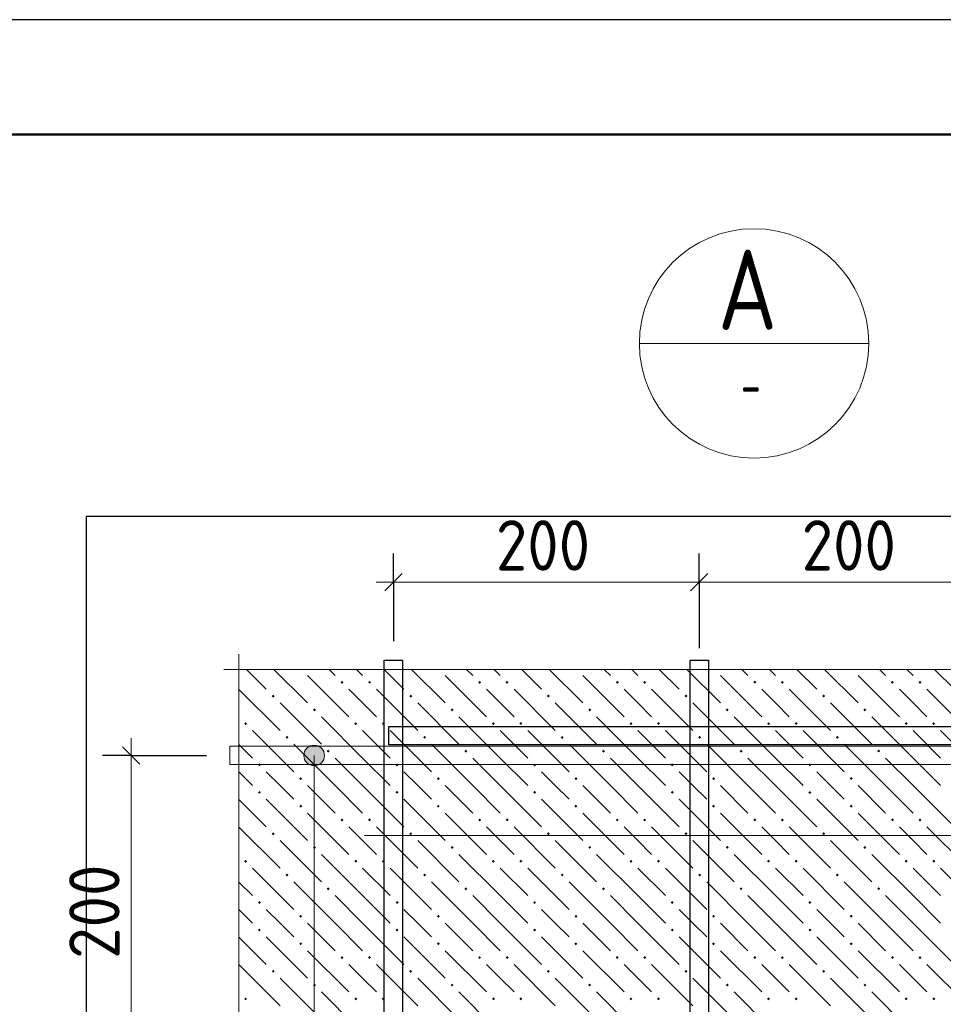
# Model space of a CAD drawing. Header units: millimetres. Extents: x 0 to 50400, y 0 to 35640.
# Tile 35 of 40: x 25931 to 30764, y 30489 to 35640. Entities that reach past the tile are written whole.
import ezdxf

# ---------------------------------------------------------------- set-up
doc = ezdxf.new("R2010")
doc.units = ezdxf.units.MM
for name, color, linetype, lineweight in [('Standard', 7, 'Continuous', 25), ('ЖБ Перекрытие средний уровень', 7, 'Continuous', 35), ('Общий01', 7, 'Continuous', 13), ('Размерная линия_ общее', 7, 'Continuous', 13), ('Текст_ общее', 7, 'Continuous', 25)]:
    doc.layers.add(name, color=color, linetype=linetype, lineweight=lineweight)
doc.layers.add('Обрамление П-обр. равн.', color=7, linetype='Continuous', lineweight=25, true_color=0x5f1e0f)
doc.layers.add('Фоновоя арматура Х1', color=7, linetype='Continuous', lineweight=18, true_color=0x656565)
doc.layers.add('Размерная выноска', color=7, linetype='Continuous')
doc.styles.add('ISOCPEUR', font='txt')

msp = doc.modelspace()

# ---------------------------------------------------------------- hatches: boundary and pattern name
at = {"layer": 'Standard', "linetype": 'Continuous', "lineweight": 13, "transparency": 33554687}
for points in [[(27499, 31837.2), (27445, 31837.2), (27425.6, 31817.8)], [(27499, 31837.2), (27425.6, 31817.8), (27518.4, 31817.8)], [(27445, 31837.2), (27499, 31837.2), (27472, 31844.8)], [(27518.4, 31817.8), (27425.6, 31817.8), (27418, 31790.8)], [(27518.4, 31817.8), (27418, 31790.8), (27526, 31790.8)], [(27526, 31790.8), (27418, 31790.8), (27425.6, 31763.8)], [(27526, 31790.8), (27425.6, 31763.8), (27518.4, 31763.8)], [(27518.4, 31763.8), (27425.6, 31763.8), (27445, 31744.3)], [(27518.4, 31763.8), (27445, 31744.3), (27499, 31744.3)], [(27499, 31744.3), (27445, 31744.3), (27472, 31736.8)]]:
    msp.add_hatch(color=7, dxfattribs=at).paths.add_polyline_path(points)
at = {"layer": 'ЖБ Перекрытие средний уровень', "linetype": 'Continuous', "lineweight": 18, "transparency": 33554687}
for points in [[(27405.2, 32241.3), (27401.5, 32237.6), (27397.8, 32241.3)], [(28125.2, 32241.3), (28121.5, 32237.6), (28117.8, 32241.3)], [(28845.2, 32241.3), (28841.5, 32237.6), (28837.8, 32241.3)], [(29565.2, 32241.3), (29561.5, 32237.6), (29557.8, 32241.3)], [(30285.2, 32241.3), (30281.5, 32237.6), (30277.8, 32241.3)], [(27609.7, 32173.4), (27617.5, 32181.2), (27625.3, 32173.4), (27617.5, 32165.6)], [(27753.7, 32173.4), (27761.5, 32181.2), (27769.3, 32173.4), (27761.5, 32165.6)], [(28329.7, 32173.4), (28337.5, 32181.2), (28345.3, 32173.4), (28337.5, 32165.6)], [(28473.7, 32173.4), (28481.5, 32181.2), (28489.3, 32173.4), (28481.5, 32165.6)], [(29049.7, 32173.4), (29057.5, 32181.2), (29065.3, 32173.4), (29057.5, 32165.6)], [(29193.7, 32173.4), (29201.5, 32181.2), (29209.3, 32173.4), (29201.5, 32165.6)], [(29769.7, 32173.4), (29777.5, 32181.2), (29785.3, 32173.4), (29777.5, 32165.6)], [(29913.7, 32173.4), (29921.5, 32181.2), (29929.3, 32173.4), (29921.5, 32165.6)], [(30489.7, 32173.4), (30497.5, 32181.2), (30505.3, 32173.4), (30497.5, 32165.6)], [(30633.7, 32173.4), (30641.5, 32181.2), (30649.3, 32173.4), (30641.5, 32165.6)], [(27249.7, 32101.4), (27257.5, 32109.2), (27265.3, 32101.4), (27257.5, 32093.6)], [(27969.7, 32101.4), (27977.5, 32109.2), (27985.3, 32101.4), (27977.5, 32093.6)], [(28689.7, 32101.4), (28697.5, 32109.2), (28705.3, 32101.4), (28697.5, 32093.6)], [(29409.7, 32101.4), (29417.5, 32109.2), (29425.3, 32101.4), (29417.5, 32093.6)], [(30129.7, 32101.4), (30137.5, 32109.2), (30145.3, 32101.4), (30137.5, 32093.6)], [(27465.7, 32029.4), (27473.5, 32037.2), (27481.3, 32029.4), (27473.5, 32021.6)], [(28185.7, 32029.4), (28193.5, 32037.2), (28201.3, 32029.4), (28193.5, 32021.6)], [(28905.7, 32029.4), (28913.5, 32037.2), (28921.3, 32029.4), (28913.5, 32021.6)], [(29625.7, 32029.4), (29633.5, 32037.2), (29641.3, 32029.4), (29633.5, 32021.6)], [(30345.7, 32029.4), (30353.5, 32037.2), (30361.3, 32029.4), (30353.5, 32021.6)], [(27105.7, 31957.4), (27113.5, 31965.2), (27121.3, 31957.4), (27113.5, 31949.6)], [(27681.7, 31957.4), (27689.5, 31965.2), (27697.3, 31957.4), (27689.5, 31949.6)], [(27825.7, 31957.4), (27833.5, 31965.2), (27841.3, 31957.4), (27833.5, 31949.6)], [(28401.7, 31957.4), (28409.5, 31965.2), (28417.3, 31957.4), (28409.5, 31949.6)], [(28545.7, 31957.4), (28553.5, 31965.2), (28561.3, 31957.4), (28553.5, 31949.6)], [(29121.7, 31957.4), (29129.5, 31965.2), (29137.3, 31957.4), (29129.5, 31949.6)], [(29265.7, 31957.4), (29273.5, 31965.2), (29281.3, 31957.4), (29273.5, 31949.6)], [(29841.7, 31957.4), (29849.5, 31965.2), (29857.3, 31957.4), (29849.5, 31949.6)], [(29985.7, 31957.4), (29993.5, 31965.2), (30001.3, 31957.4), (29993.5, 31949.6)], [(30561.7, 31957.4), (30569.5, 31965.2), (30577.3, 31957.4), (30569.5, 31949.6)], [(30705.7, 31957.4), (30713.5, 31965.2), (30721.3, 31957.4), (30713.5, 31949.6)], [(27321.7, 31885.4), (27329.5, 31893.2), (27337.3, 31885.4), (27329.5, 31877.6)], [(28041.7, 31885.4), (28049.5, 31893.2), (28057.3, 31885.4), (28049.5, 31877.6)], [(28761.7, 31885.4), (28769.5, 31893.2), (28777.3, 31885.4), (28769.5, 31877.6)], [(29481.7, 31885.4), (29489.5, 31893.2), (29497.3, 31885.4), (29489.5, 31877.6)], [(30201.7, 31885.4), (30209.5, 31893.2), (30217.3, 31885.4), (30209.5, 31877.6)], [(27537.7, 31813.4), (27545.5, 31821.2), (27553.3, 31813.4), (27545.5, 31805.6)], [(28257.7, 31813.4), (28265.5, 31821.2), (28273.3, 31813.4), (28265.5, 31805.6)], [(28977.7, 31813.4), (28985.5, 31821.2), (28993.3, 31813.4), (28985.5, 31805.6)], [(29697.7, 31813.4), (29705.5, 31821.2), (29713.3, 31813.4), (29705.5, 31805.6)], [(30417.7, 31813.4), (30425.5, 31821.2), (30433.3, 31813.4), (30425.5, 31805.6)], [(27177.7, 31741.4), (27185.5, 31749.2), (27193.3, 31741.4), (27185.5, 31733.6)], [(27897.7, 31741.4), (27905.5, 31749.2), (27913.3, 31741.4), (27905.5, 31733.6)], [(28617.7, 31741.4), (28625.5, 31749.2), (28633.3, 31741.4), (28625.5, 31733.6)], [(29337.7, 31741.4), (29345.5, 31749.2), (29353.3, 31741.4), (29345.5, 31733.6)], [(30057.7, 31741.4), (30065.5, 31749.2), (30073.3, 31741.4), (30065.5, 31733.6)], [(27393.7, 31669.4), (27401.5, 31677.2), (27409.3, 31669.4), (27401.5, 31661.6)], [(28113.7, 31669.4), (28121.5, 31677.2), (28129.3, 31669.4), (28121.5, 31661.6)], [(28833.7, 31669.4), (28841.5, 31677.2), (28849.3, 31669.4), (28841.5, 31661.6)], [(29553.7, 31669.4), (29561.5, 31677.2), (29569.3, 31669.4), (29561.5, 31661.6)], [(30273.7, 31669.4), (30281.5, 31677.2), (30289.3, 31669.4), (30281.5, 31661.6)], [(27177.7, 31597.4), (27185.5, 31605.2), (27193.3, 31597.4), (27185.5, 31589.6)], [(27897.7, 31597.4), (27905.5, 31605.2), (27913.3, 31597.4), (27905.5, 31589.6)], [(28617.7, 31597.4), (28625.5, 31605.2), (28633.3, 31597.4), (28625.5, 31589.6)], [(29337.7, 31597.4), (29345.5, 31605.2), (29353.3, 31597.4), (29345.5, 31589.6)], [(30057.7, 31597.4), (30065.5, 31605.2), (30073.3, 31597.4), (30065.5, 31589.6)], [(27393.7, 31525.4), (27401.5, 31533.2), (27409.3, 31525.4), (27401.5, 31517.6)], [(28113.7, 31525.4), (28121.5, 31533.2), (28129.3, 31525.4), (28121.5, 31517.6)], [(28833.7, 31525.4), (28841.5, 31533.2), (28849.3, 31525.4), (28841.5, 31517.6)], [(29553.7, 31525.4), (29561.5, 31533.2), (29569.3, 31525.4), (29561.5, 31517.6)], [(30273.7, 31525.4), (30281.5, 31533.2), (30289.3, 31525.4), (30281.5, 31517.6)], [(27609.7, 31453.4), (27617.5, 31461.2), (27625.3, 31453.4), (27617.5, 31445.6)], [(27753.7, 31453.4), (27761.5, 31461.2), (27769.3, 31453.4), (27761.5, 31445.6)], [(28329.7, 31453.4), (28337.5, 31461.2), (28345.3, 31453.4), (28337.5, 31445.6)], [(28473.7, 31453.4), (28481.5, 31461.2), (28489.3, 31453.4), (28481.5, 31445.6)], [(29049.7, 31453.4), (29057.5, 31461.2), (29065.3, 31453.4), (29057.5, 31445.6)], [(29193.7, 31453.4), (29201.5, 31461.2), (29209.3, 31453.4), (29201.5, 31445.6)], [(29769.7, 31453.4), (29777.5, 31461.2), (29785.3, 31453.4), (29777.5, 31445.6)], [(29913.7, 31453.4), (29921.5, 31461.2), (29929.3, 31453.4), (29921.5, 31445.6)], [(30489.7, 31453.4), (30497.5, 31461.2), (30505.3, 31453.4), (30497.5, 31445.6)], [(30633.7, 31453.4), (30641.5, 31461.2), (30649.3, 31453.4), (30641.5, 31445.6)], [(27249.7, 31381.4), (27257.5, 31389.2), (27265.3, 31381.4), (27257.5, 31373.6)], [(27969.7, 31381.4), (27977.5, 31389.2), (27985.3, 31381.4), (27977.5, 31373.6)], [(28689.7, 31381.4), (28697.5, 31389.2), (28705.3, 31381.4), (28697.5, 31373.6)], [(29409.7, 31381.4), (29417.5, 31389.2), (29425.3, 31381.4), (29417.5, 31373.6)], [(30129.7, 31381.4), (30137.5, 31389.2), (30145.3, 31381.4), (30137.5, 31373.6)], [(27465.7, 31309.4), (27473.5, 31317.2), (27481.3, 31309.4), (27473.5, 31301.6)], [(28185.7, 31309.4), (28193.5, 31317.2), (28201.3, 31309.4), (28193.5, 31301.6)], [(28905.7, 31309.4), (28913.5, 31317.2), (28921.3, 31309.4), (28913.5, 31301.6)], [(29625.7, 31309.4), (29633.5, 31317.2), (29641.3, 31309.4), (29633.5, 31301.6)], [(30345.7, 31309.4), (30353.5, 31317.2), (30361.3, 31309.4), (30353.5, 31301.6)], [(27105.7, 31237.4), (27113.5, 31245.2), (27121.3, 31237.4), (27113.5, 31229.6)], [(27681.7, 31237.4), (27689.5, 31245.2), (27697.3, 31237.4), (27689.5, 31229.6)], [(27825.7, 31237.4), (27833.5, 31245.2), (27841.3, 31237.4), (27833.5, 31229.6)], [(28401.7, 31237.4), (28409.5, 31245.2), (28417.3, 31237.4), (28409.5, 31229.6)], [(28545.7, 31237.4), (28553.5, 31245.2), (28561.3, 31237.4), (28553.5, 31229.6)], [(29121.7, 31237.4), (29129.5, 31245.2), (29137.3, 31237.4), (29129.5, 31229.6)], [(29265.7, 31237.4), (29273.5, 31245.2), (29281.3, 31237.4), (29273.5, 31229.6)], [(29841.7, 31237.4), (29849.5, 31245.2), (29857.3, 31237.4), (29849.5, 31229.6)], [(29985.7, 31237.4), (29993.5, 31245.2), (30001.3, 31237.4), (29993.5, 31229.6)], [(30561.7, 31237.4), (30569.5, 31245.2), (30577.3, 31237.4), (30569.5, 31229.6)], [(30705.7, 31237.4), (30713.5, 31245.2), (30721.3, 31237.4), (30713.5, 31229.6)], [(27321.7, 31165.4), (27329.5, 31173.2), (27337.3, 31165.4), (27329.5, 31157.6)], [(28041.7, 31165.4), (28049.5, 31173.2), (28057.3, 31165.4), (28049.5, 31157.6)], [(28761.7, 31165.4), (28769.5, 31173.2), (28777.3, 31165.4), (28769.5, 31157.6)], [(29481.7, 31165.4), (29489.5, 31173.2), (29497.3, 31165.4), (29489.5, 31157.6)], [(30201.7, 31165.4), (30209.5, 31173.2), (30217.3, 31165.4), (30209.5, 31157.6)], [(27537.7, 31093.4), (27545.5, 31101.2), (27553.3, 31093.4), (27545.5, 31085.6)], [(28257.7, 31093.4), (28265.5, 31101.2), (28273.3, 31093.4), (28265.5, 31085.6)], [(28977.7, 31093.4), (28985.5, 31101.2), (28993.3, 31093.4), (28985.5, 31085.6)], [(29697.7, 31093.4), (29705.5, 31101.2), (29713.3, 31093.4), (29705.5, 31085.6)], [(30417.7, 31093.4), (30425.5, 31101.2), (30433.3, 31093.4), (30425.5, 31085.6)], [(27177.7, 31021.4), (27185.5, 31029.2), (27193.3, 31021.4), (27185.5, 31013.6)], [(27897.7, 31021.4), (27905.5, 31029.2), (27913.3, 31021.4), (27905.5, 31013.6)], [(28617.7, 31021.4), (28625.5, 31029.2), (28633.3, 31021.4), (28625.5, 31013.6)], [(29337.7, 31021.4), (29345.5, 31029.2), (29353.3, 31021.4), (29345.5, 31013.6)], [(30057.7, 31021.4), (30065.5, 31029.2), (30073.3, 31021.4), (30065.5, 31013.6)], [(27393.7, 30949.4), (27401.5, 30957.2), (27409.3, 30949.4), (27401.5, 30941.6)], [(28113.7, 30949.4), (28121.5, 30957.2), (28129.3, 30949.4), (28121.5, 30941.6)], [(28833.7, 30949.4), (28841.5, 30957.2), (28849.3, 30949.4), (28841.5, 30941.6)], [(29553.7, 30949.4), (29561.5, 30957.2), (29569.3, 30949.4), (29561.5, 30941.6)], [(30273.7, 30949.4), (30281.5, 30957.2), (30289.3, 30949.4), (30281.5, 30941.6)], [(27177.7, 30877.4), (27185.5, 30885.2), (27193.3, 30877.4), (27185.5, 30869.6)], [(27897.7, 30877.4), (27905.5, 30885.2), (27913.3, 30877.4), (27905.5, 30869.6)], [(28617.7, 30877.4), (28625.5, 30885.2), (28633.3, 30877.4), (28625.5, 30869.6)], [(29337.7, 30877.4), (29345.5, 30885.2), (29353.3, 30877.4), (29345.5, 30869.6)], [(30057.7, 30877.4), (30065.5, 30885.2), (30073.3, 30877.4), (30065.5, 30869.6)], [(27393.7, 30805.4), (27401.5, 30813.2), (27409.3, 30805.4), (27401.5, 30797.6)], [(28113.7, 30805.4), (28121.5, 30813.2), (28129.3, 30805.4), (28121.5, 30797.6)], [(28833.7, 30805.4), (28841.5, 30813.2), (28849.3, 30805.4), (28841.5, 30797.6)], [(29553.7, 30805.4), (29561.5, 30813.2), (29569.3, 30805.4), (29561.5, 30797.6)], [(30273.7, 30805.4), (30281.5, 30813.2), (30289.3, 30805.4), (30281.5, 30797.6)], [(27609.7, 30733.4), (27617.5, 30741.2), (27625.3, 30733.4), (27617.5, 30725.6)], [(27753.7, 30733.4), (27761.5, 30741.2), (27769.3, 30733.4), (27761.5, 30725.6)], [(28329.7, 30733.4), (28337.5, 30741.2), (28345.3, 30733.4), (28337.5, 30725.6)], [(28473.7, 30733.4), (28481.5, 30741.2), (28489.3, 30733.4), (28481.5, 30725.6)], [(29049.7, 30733.4), (29057.5, 30741.2), (29065.3, 30733.4), (29057.5, 30725.6)], [(29193.7, 30733.4), (29201.5, 30741.2), (29209.3, 30733.4), (29201.5, 30725.6)], [(29769.7, 30733.4), (29777.5, 30741.2), (29785.3, 30733.4), (29777.5, 30725.6)], [(29913.7, 30733.4), (29921.5, 30741.2), (29929.3, 30733.4), (29921.5, 30725.6)], [(30489.7, 30733.4), (30497.5, 30741.2), (30505.3, 30733.4), (30497.5, 30725.6)], [(30633.7, 30733.4), (30641.5, 30741.2), (30649.3, 30733.4), (30641.5, 30725.6)], [(27249.7, 30661.4), (27257.5, 30669.2), (27265.3, 30661.4), (27257.5, 30653.6)], [(27969.7, 30661.4), (27977.5, 30669.2), (27985.3, 30661.4), (27977.5, 30653.6)], [(28689.7, 30661.4), (28697.5, 30669.2), (28705.3, 30661.4), (28697.5, 30653.6)], [(29409.7, 30661.4), (29417.5, 30669.2), (29425.3, 30661.4), (29417.5, 30653.6)], [(30129.7, 30661.4), (30137.5, 30669.2), (30145.3, 30661.4), (30137.5, 30653.6)], [(27465.7, 30589.4), (27473.5, 30597.2), (27481.3, 30589.4), (27473.5, 30581.6)], [(28185.7, 30589.4), (28193.5, 30597.2), (28201.3, 30589.4), (28193.5, 30581.6)], [(28905.7, 30589.4), (28913.5, 30597.2), (28921.3, 30589.4), (28913.5, 30581.6)], [(29625.7, 30589.4), (29633.5, 30597.2), (29641.3, 30589.4), (29633.5, 30581.6)], [(30345.7, 30589.4), (30353.5, 30597.2), (30361.3, 30589.4), (30353.5, 30581.6)], [(27105.7, 30517.4), (27113.5, 30525.2), (27121.3, 30517.4), (27113.5, 30509.6)], [(27681.7, 30517.4), (27689.5, 30525.2), (27697.3, 30517.4), (27689.5, 30509.6)], [(27825.7, 30517.4), (27833.5, 30525.2), (27841.3, 30517.4), (27833.5, 30509.6)], [(28401.7, 30517.4), (28409.5, 30525.2), (28417.3, 30517.4), (28409.5, 30509.6)], [(28545.7, 30517.4), (28553.5, 30525.2), (28561.3, 30517.4), (28553.5, 30509.6)], [(29121.7, 30517.4), (29129.5, 30525.2), (29137.3, 30517.4), (29129.5, 30509.6)], [(29265.7, 30517.4), (29273.5, 30525.2), (29281.3, 30517.4), (29273.5, 30509.6)], [(29841.7, 30517.4), (29849.5, 30525.2), (29857.3, 30517.4), (29849.5, 30509.6)], [(29985.7, 30517.4), (29993.5, 30525.2), (30001.3, 30517.4), (29993.5, 30509.6)], [(30561.7, 30517.4), (30569.5, 30525.2), (30577.3, 30517.4), (30569.5, 30509.6)], [(30705.7, 30517.4), (30713.5, 30525.2), (30721.3, 30517.4), (30713.5, 30509.6)]]:
    msp.add_hatch(color=7, dxfattribs=at).paths.add_polyline_path(points, flags=16)

# ---------------------------------------------------------------- linework, layer by layer
at = {"layer": 'Standard', "color": 7, "linetype": 'Continuous', "lineweight": 13, "transparency": 33554687}
for p, q in [((27472, 31844.8), (27472, 31844.8)), ((27418, 31790.8), (27418, 31790.8)), ((27472, 31790.8), (27472, 30190.8)), ((27526, 31790.8), (27526, 31790.8)), ((27472, 31736.8), (27472, 31736.8))]:
    msp.add_line(p, q, dxfattribs=at)
at = {"layer": 'Standard', "color": 7, "linetype": 'Continuous', "lineweight": 25, "transparency": 33554687}
msp.add_lwpolyline([(0, 0), (50400, 0), (50400, 35640), (0, 35640), (0, 0)], close=True, dxfattribs=at)
at = {"layer": 'Standard', "color": 7, "linetype": 'Continuous', "lineweight": 50, "transparency": 33554687}
msp.add_lwpolyline([(2400, 35040), (49800, 35040), (49800, 600), (2400, 600), (2400, 35040)], close=True, dxfattribs=at)
at = {"layer": 'Standard', "color": 254, "linetype": 'Continuous', "lineweight": -3, "true_color": 0xc4c4ff, "transparency": 33554687}
msp.add_lwpolyline([(26278.5, 24302.8), (33838.5, 24302.8), (33838.5, 33041.3), (26278.5, 33041.3), (26278.5, 24302.8)], dxfattribs=at)
at = {"layer": 'Standard', "color": 7, "linetype": 'Continuous', "lineweight": 13, "transparency": 33554687}
msp.add_lwpolyline([(36446.8, 31372.3), (33725.5, 31372.3), (27734.5, 31372.3)], dxfattribs=at)
msp.add_circle((27472, 31790.8), 54, dxfattribs=at)
at = {"layer": 'ЖБ Перекрытие средний уровень', "color": 9, "linetype": 'Continuous', "lineweight": 18, "true_color": 0xc7c7c7, "transparency": 33554687}
for p, q in [((27117.6, 32241.3), (27221.5, 32137.4)), ((27261.6, 32241.3), (27437.5, 32065.4)), ((27437.5, 32209.4), (27653.5, 31993.4)), ((27549.6, 32241.3), (27581.5, 32209.4)), ((27693.6, 32241.3), (27725.5, 32209.4)), ((27837.6, 32241.3), (27941.5, 32137.4)), ((27981.6, 32241.3), (28157.5, 32065.4)), ((28157.5, 32209.4), (28373.5, 31993.4)), ((28269.6, 32241.3), (28301.5, 32209.4)), ((28413.6, 32241.3), (28445.5, 32209.4)), ((28557.6, 32241.3), (28661.5, 32137.4)), ((28701.6, 32241.3), (28877.5, 32065.4)), ((28877.5, 32209.4), (29093.5, 31993.4)), ((28989.6, 32241.3), (29021.5, 32209.4)), ((29133.6, 32241.3), (29165.5, 32209.4)), ((29277.6, 32241.3), (29381.5, 32137.4)), ((29421.6, 32241.3), (29597.5, 32065.4)), ((29597.5, 32209.4), (29813.5, 31993.4)), ((29709.6, 32241.3), (29741.5, 32209.4)), ((29853.6, 32241.3), (29885.5, 32209.4)), ((29997.6, 32241.3), (30101.5, 32137.4)), ((30141.6, 32241.3), (30317.5, 32065.4)), ((30317.5, 32209.4), (30533.5, 31993.4)), ((30429.6, 32241.3), (30461.5, 32209.4)), ((30573.6, 32241.3), (30605.5, 32209.4)), ((30717.6, 32241.3), (30821.5, 32137.4)), ((27078.5, 32136.3), (27293.5, 31921.4)), ((27725.5, 32065.4), (27653.5, 32137.4)), ((27797.5, 32137.4), (28013.5, 31921.4)), ((28445.5, 32065.4), (28373.5, 32137.4)), ((28517.5, 32137.4), (28733.5, 31921.4)), ((29165.5, 32065.4), (29093.5, 32137.4)), ((29237.5, 32137.4), (29453.5, 31921.4)), ((29885.5, 32065.4), (29813.5, 32137.4)), ((29957.5, 32137.4), (30173.5, 31921.4)), ((30605.5, 32065.4), (30533.5, 32137.4)), ((30677.5, 32137.4), (30893.5, 31921.4)), ((27293.5, 32065.4), (27509.5, 31849.4)), ((27797.5, 31993.4), (27725.5, 32065.4)), ((28013.5, 32065.4), (28229.5, 31849.4)), ((28517.5, 31993.4), (28445.5, 32065.4)), ((28733.5, 32065.4), (28949.5, 31849.4)), ((29237.5, 31993.4), (29165.5, 32065.4)), ((29453.5, 32065.4), (29669.5, 31849.4)), ((29957.5, 31993.4), (29885.5, 32065.4)), ((30173.5, 32065.4), (30389.5, 31849.4)), ((30677.5, 31993.4), (30605.5, 32065.4)), ((27725.5, 31777.4), (27509.5, 31993.4)), ((28445.5, 31777.4), (28229.5, 31993.4)), ((29165.5, 31777.4), (28949.5, 31993.4)), ((29885.5, 31777.4), (29669.5, 31993.4)), ((30605.5, 31777.4), (30389.5, 31993.4)), ((27149.5, 31921.4), (27365.5, 31705.4)), ((27725.5, 31921.4), (27869.5, 31777.4)), ((27869.5, 31921.4), (28085.5, 31705.4)), ((28445.5, 31921.4), (28589.5, 31777.4)), ((28589.5, 31921.4), (28805.5, 31705.4)), ((29165.5, 31921.4), (29309.5, 31777.4)), ((29309.5, 31921.4), (29525.5, 31705.4)), ((29885.5, 31921.4), (30029.5, 31777.4)), ((30029.5, 31921.4), (30245.5, 31705.4)), ((30605.5, 31921.4), (30749.5, 31777.4)), ((30749.5, 31921.4), (30965.5, 31705.4)), ((27078.5, 31848.3), (27149.5, 31777.4)), ((27581.5, 31633.4), (27365.5, 31849.4)), ((28301.5, 31633.4), (28085.5, 31849.4)), ((29021.5, 31633.4), (28805.5, 31849.4)), ((29741.5, 31633.4), (29525.5, 31849.4)), ((30461.5, 31633.4), (30245.5, 31849.4)), ((27581.5, 31777.4), (27725.5, 31633.4)), ((27725.5, 31777.4), (27869.5, 31633.4)), ((28301.5, 31777.4), (28445.5, 31633.4)), ((28445.5, 31777.4), (28589.5, 31633.4)), ((29021.5, 31777.4), (29165.5, 31633.4)), ((29165.5, 31777.4), (29309.5, 31633.4)), ((29741.5, 31777.4), (29885.5, 31633.4)), ((29885.5, 31777.4), (30029.5, 31633.4)), ((30461.5, 31777.4), (30605.5, 31633.4)), ((30605.5, 31777.4), (30749.5, 31633.4)), ((27078.5, 31704.3), (27149.5, 31633.4)), ((27293.5, 31633.4), (27221.5, 31705.4)), ((28013.5, 31633.4), (27941.5, 31705.4)), ((28733.5, 31633.4), (28661.5, 31705.4)), ((29453.5, 31633.4), (29381.5, 31705.4)), ((30173.5, 31633.4), (30101.5, 31705.4)), ((27365.5, 31561.4), (27293.5, 31633.4)), ((27437.5, 31633.4), (27581.5, 31489.4)), ((27581.5, 31633.4), (27725.5, 31489.4)), ((27725.5, 31633.4), (27941.5, 31417.4)), ((28085.5, 31561.4), (28013.5, 31633.4)), ((28157.5, 31633.4), (28301.5, 31489.4)), ((28301.5, 31633.4), (28445.5, 31489.4)), ((28445.5, 31633.4), (28661.5, 31417.4)), ((28805.5, 31561.4), (28733.5, 31633.4)), ((28877.5, 31633.4), (29021.5, 31489.4)), ((29021.5, 31633.4), (29165.5, 31489.4)), ((29165.5, 31633.4), (29381.5, 31417.4)), ((29525.5, 31561.4), (29453.5, 31633.4)), ((29597.5, 31633.4), (29741.5, 31489.4)), ((29741.5, 31633.4), (29885.5, 31489.4)), ((29885.5, 31633.4), (30101.5, 31417.4)), ((30245.5, 31561.4), (30173.5, 31633.4)), ((30317.5, 31633.4), (30461.5, 31489.4)), ((30461.5, 31633.4), (30605.5, 31489.4)), ((30605.5, 31633.4), (30821.5, 31417.4)), ((27078.5, 31560.3), (27221.5, 31417.4)), ((27221.5, 31561.4), (27437.5, 31345.4)), ((27941.5, 31561.4), (28157.5, 31345.4)), ((28661.5, 31561.4), (28877.5, 31345.4)), ((29381.5, 31561.4), (29597.5, 31345.4)), ((30101.5, 31561.4), (30317.5, 31345.4)), ((27437.5, 31489.4), (27653.5, 31273.4)), ((28157.5, 31489.4), (28373.5, 31273.4)), ((28877.5, 31489.4), (29093.5, 31273.4)), ((29597.5, 31489.4), (29813.5, 31273.4)), ((30317.5, 31489.4), (30533.5, 31273.4)), ((27078.5, 31416.3), (27293.5, 31201.4)), ((27725.5, 31345.4), (27653.5, 31417.4)), ((27797.5, 31417.4), (28013.5, 31201.4)), ((28445.5, 31345.4), (28373.5, 31417.4)), ((28517.5, 31417.4), (28733.5, 31201.4)), ((29165.5, 31345.4), (29093.5, 31417.4)), ((29237.5, 31417.4), (29453.5, 31201.4)), ((29885.5, 31345.4), (29813.5, 31417.4)), ((29957.5, 31417.4), (30173.5, 31201.4)), ((30605.5, 31345.4), (30533.5, 31417.4)), ((30677.5, 31417.4), (30893.5, 31201.4)), ((27293.5, 31345.4), (27509.5, 31129.4)), ((27797.5, 31273.4), (27725.5, 31345.4)), ((28013.5, 31345.4), (28229.5, 31129.4)), ((28517.5, 31273.4), (28445.5, 31345.4)), ((28733.5, 31345.4), (28949.5, 31129.4)), ((29237.5, 31273.4), (29165.5, 31345.4)), ((29453.5, 31345.4), (29669.5, 31129.4)), ((29957.5, 31273.4), (29885.5, 31345.4)), ((30173.5, 31345.4), (30389.5, 31129.4)), ((30677.5, 31273.4), (30605.5, 31345.4)), ((27725.5, 31057.4), (27509.5, 31273.4)), ((28445.5, 31057.4), (28229.5, 31273.4)), ((29165.5, 31057.4), (28949.5, 31273.4)), ((29885.5, 31057.4), (29669.5, 31273.4)), ((30605.5, 31057.4), (30389.5, 31273.4)), ((27149.5, 31201.4), (27365.5, 30985.4)), ((27725.5, 31201.4), (27869.5, 31057.4)), ((27869.5, 31201.4), (28085.5, 30985.4)), ((28445.5, 31201.4), (28589.5, 31057.4)), ((28589.5, 31201.4), (28805.5, 30985.4)), ((29165.5, 31201.4), (29309.5, 31057.4)), ((29309.5, 31201.4), (29525.5, 30985.4)), ((29885.5, 31201.4), (30029.5, 31057.4)), ((30029.5, 31201.4), (30245.5, 30985.4)), ((30605.5, 31201.4), (30749.5, 31057.4)), ((30749.5, 31201.4), (30965.5, 30985.4)), ((27078.5, 31128.3), (27149.5, 31057.4)), ((27581.5, 30913.4), (27365.5, 31129.4)), ((28301.5, 30913.4), (28085.5, 31129.4)), ((29021.5, 30913.4), (28805.5, 31129.4)), ((29741.5, 30913.4), (29525.5, 31129.4)), ((30461.5, 30913.4), (30245.5, 31129.4)), ((27581.5, 31057.4), (27725.5, 30913.4)), ((27725.5, 31057.4), (27869.5, 30913.4)), ((28301.5, 31057.4), (28445.5, 30913.4)), ((28445.5, 31057.4), (28589.5, 30913.4)), ((29021.5, 31057.4), (29165.5, 30913.4)), ((29165.5, 31057.4), (29309.5, 30913.4)), ((29741.5, 31057.4), (29885.5, 30913.4)), ((29885.5, 31057.4), (30029.5, 30913.4)), ((30461.5, 31057.4), (30605.5, 30913.4)), ((30605.5, 31057.4), (30749.5, 30913.4)), ((27078.5, 30984.3), (27149.5, 30913.4)), ((27293.5, 30913.4), (27221.5, 30985.4)), ((28013.5, 30913.4), (27941.5, 30985.4)), ((28733.5, 30913.4), (28661.5, 30985.4)), ((29453.5, 30913.4), (29381.5, 30985.4)), ((30173.5, 30913.4), (30101.5, 30985.4)), ((27365.5, 30841.4), (27293.5, 30913.4)), ((27437.5, 30913.4), (27581.5, 30769.4)), ((27581.5, 30913.4), (27725.5, 30769.4)), ((27725.5, 30913.4), (27941.5, 30697.4)), ((28085.5, 30841.4), (28013.5, 30913.4)), ((28157.5, 30913.4), (28301.5, 30769.4)), ((28301.5, 30913.4), (28445.5, 30769.4)), ((28445.5, 30913.4), (28661.5, 30697.4)), ((28805.5, 30841.4), (28733.5, 30913.4)), ((28877.5, 30913.4), (29021.5, 30769.4)), ((29021.5, 30913.4), (29165.5, 30769.4)), ((29165.5, 30913.4), (29381.5, 30697.4)), ((29525.5, 30841.4), (29453.5, 30913.4)), ((29597.5, 30913.4), (29741.5, 30769.4)), ((29741.5, 30913.4), (29885.5, 30769.4)), ((29885.5, 30913.4), (30101.5, 30697.4)), ((30245.5, 30841.4), (30173.5, 30913.4)), ((30317.5, 30913.4), (30461.5, 30769.4)), ((30461.5, 30913.4), (30605.5, 30769.4)), ((30605.5, 30913.4), (30821.5, 30697.4)), ((27078.5, 30840.3), (27221.5, 30697.4)), ((27221.5, 30841.4), (27437.5, 30625.4)), ((27941.5, 30841.4), (28157.5, 30625.4)), ((28661.5, 30841.4), (28877.5, 30625.4)), ((29381.5, 30841.4), (29597.5, 30625.4)), ((30101.5, 30841.4), (30317.5, 30625.4)), ((27437.5, 30769.4), (27653.5, 30553.4)), ((28157.5, 30769.4), (28373.5, 30553.4)), ((28877.5, 30769.4), (29093.5, 30553.4)), ((29597.5, 30769.4), (29813.5, 30553.4)), ((30317.5, 30769.4), (30533.5, 30553.4)), ((27078.5, 30696.3), (27293.5, 30481.4)), ((27725.5, 30625.4), (27653.5, 30697.4)), ((27797.5, 30697.4), (28013.5, 30481.4)), ((28445.5, 30625.4), (28373.5, 30697.4)), ((28517.5, 30697.4), (28733.5, 30481.4)), ((29165.5, 30625.4), (29093.5, 30697.4)), ((29237.5, 30697.4), (29453.5, 30481.4)), ((29885.5, 30625.4), (29813.5, 30697.4)), ((29957.5, 30697.4), (30173.5, 30481.4)), ((30605.5, 30625.4), (30533.5, 30697.4)), ((30677.5, 30697.4), (30893.5, 30481.4)), ((27293.5, 30625.4), (27509.5, 30409.4)), ((27797.5, 30553.4), (27725.5, 30625.4)), ((28013.5, 30625.4), (28229.5, 30409.4)), ((28517.5, 30553.4), (28445.5, 30625.4)), ((28733.5, 30625.4), (28949.5, 30409.4)), ((29237.5, 30553.4), (29165.5, 30625.4)), ((29453.5, 30625.4), (29669.5, 30409.4)), ((29957.5, 30553.4), (29885.5, 30625.4)), ((30173.5, 30625.4), (30389.5, 30409.4)), ((30677.5, 30553.4), (30605.5, 30625.4)), ((27725.5, 30337.4), (27509.5, 30553.4)), ((28445.5, 30337.4), (28229.5, 30553.4)), ((29165.5, 30337.4), (28949.5, 30553.4)), ((29885.5, 30337.4), (29669.5, 30553.4)), ((30605.5, 30337.4), (30389.5, 30553.4))]:
    msp.add_line(p, q, dxfattribs=at)
at = {"layer": 'Обрамление П-обр. равн.', "color": 38, "linetype": 'Continuous', "lineweight": 25, "true_color": 0x5f1e0f, "transparency": 33554687}
for points in [[(27838.5, 25302.8), (27838.5, 32289.3), (27934.5, 32289.3), (27934.5, 25302.8), (27838.5, 25302.8)], [(29438.5, 25302.8), (29438.5, 32289.3), (29534.5, 32289.3), (29534.5, 25302.8), (29438.5, 25302.8)], [(32758.1, 31846.4), (27862.1, 31846.4), (27862.1, 31942.4), (32758.1, 31942.4), (32758.1, 31846.4)]]:
    msp.add_lwpolyline(points, dxfattribs=at)
at = {"layer": 'Общий01', "color": 7, "linetype": 'Continuous', "lineweight": 18, "transparency": 33554687}
msp.add_line((30373.4, 33946.5), (29173.4, 33946.5), dxfattribs=at)
msp.add_circle((29773.4, 33946.5), 600, dxfattribs=at)
at = {"layer": 'Размерная выноска', "color": 7, "linetype": 'Continuous', "lineweight": 13, "transparency": 33554687}
for p, q in [((27078.5, 32321.3), (27078.5, 25022.8)), ((33118.5, 32241.3), (26998.5, 32241.3))]:
    msp.add_line(p, q, dxfattribs=at)
at = {"layer": 'Размерная линия_ общее', "color": 253, "linetype": 'Continuous', "lineweight": -3, "true_color": 0xa0a0a0, "transparency": 33554687}
for p, q in [((27886.5, 32697.7), (27886.5, 32847.7)), ((29486.5, 32697.7), (29486.5, 32847.7)), ((27886.5, 32697.7), (27886.5, 32547.7)), ((27886.5, 32697.7), (27886.5, 32388.3)), ((29486.5, 32697.7), (29486.5, 32547.7)), ((29486.5, 32697.7), (29486.5, 32352.9)), ((26514.1, 31790.8), (26364.1, 31790.8)), ((26514.1, 31790.8), (26664.1, 31790.8)), ((26514.1, 31790.8), (26908.2, 31790.8))]:
    msp.add_line(p, q, dxfattribs=at)
at = {"layer": 'Размерная линия_ общее', "color": 7, "linetype": 'Continuous', "lineweight": 25, "transparency": 33554687}
for p, q in [((27841.5, 32652.7), (27931.5, 32742.7)), ((29441.5, 32652.7), (29531.5, 32742.7)), ((26559.1, 31745.8), (26469.1, 31835.8))]:
    msp.add_line(p, q, dxfattribs=at)
at = {"layer": 'Размерная линия_ общее', "color": 7, "linetype": 'Continuous', "lineweight": 13, "transparency": 33554687}
for p, q in [((27886.5, 32697.7), (27796.5, 32697.7)), ((27886.5, 32697.7), (29486.5, 32697.7)), ((29486.5, 32697.7), (31086.5, 32697.7)), ((26514.1, 31790.8), (26514.1, 31880.8)), ((26514.1, 30190.8), (26514.1, 31790.8))]:
    msp.add_line(p, q, dxfattribs=at)
at = {"layer": 'Фоновоя арматура Х1', "color": 251, "linetype": 'Continuous', "lineweight": 18, "true_color": 0x656565, "transparency": 33554687}
msp.add_lwpolyline([(27030.5, 31838.8), (32798.5, 31838.8), (32798.5, 31742.8), (27030.5, 31742.8), (27030.5, 31838.8)], dxfattribs=at)
msp.add_lwpolyline([(27030.5, 31838.8), (32798.5, 31838.8), (32798.5, 31742.8), (27030.5, 31742.8), (27030.5, 31838.8)], dxfattribs=at)

# ---------------------------------------------------------------- texts
at = {"layer": 'Размерная линия_ общее', "color": 7, "linetype": 'Continuous', "lineweight": 25, "transparency": 33554687, "char_height": 264, "attachment_point": 7, "style": 'ISOCPEUR'}
for insert, width in [((28422.5, 32757.7), 674.377), ((30022.5, 32757.7), 674.386)]:
    msp.add_mtext('\\W0.91;200', dxfattribs=dict(at, insert=insert, width=width))
at = {"layer": 'Размерная линия_ общее', "color": 7, "linetype": 'Continuous', "lineweight": 25, "transparency": 33554687, "insert": (26454.1, 30726.8), "char_height": 264, "width": 674.395, "attachment_point": 7, "rotation": 90, "style": 'ISOCPEUR'}
msp.add_mtext('\\W0.91;200', dxfattribs=at)
at = {"layer": 'Текст_ общее', "color": 7, "linetype": 'Continuous', "lineweight": 35, "transparency": 33554687, "insert": (29584.4, 34016.9), "char_height": 420, "width": 549.705, "attachment_point": 7, "style": 'ISOCPEUR'}
msp.add_mtext('\\W0.82;А', dxfattribs=at)
at = {"layer": 'Текст_ общее', "color": 7, "linetype": 'Continuous', "lineweight": 18, "transparency": 33554687, "insert": (29703.4, 33609.6), "char_height": 240, "width": 217.599, "attachment_point": 7, "style": 'ISOCPEUR'}
msp.add_mtext('\\W0.65;-', dxfattribs=at)

doc.saveas('drawing.dxf')
